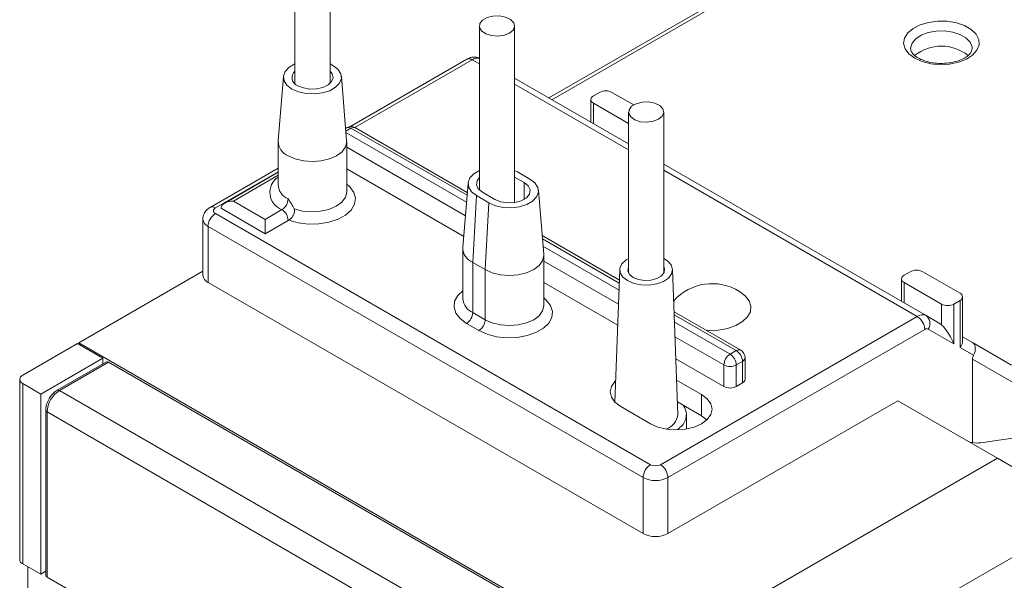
# Model space of a CAD drawing. Header units: millimetres. Extents: x 0 to 420, y 0 to 297.
# Tile 13 of 16: x 324 to 380, y 67 to 99. Entities that reach past the tile are written whole.
import ezdxf

# ---------------------------------------------------------------- set-up
doc = ezdxf.new("R2010")
doc.units = ezdxf.units.MM

msp = doc.modelspace()

# ---------------------------------------------------------------- linework, layer by layer
at = {"color": 7, "linetype": 'Continuous', "lineweight": 15}
for p, q in [((377.37, 108.035), (353.857, 94.461)), ((377.67, 108.005), (354.033, 94.359)), ((339.406, 104.62), (339.406, 95.282)), ((341.406, 95.282), (341.406, 104.62)), ((349.906, 98.558), (349.906, 89.22)), ((351.906, 88.511), (351.906, 98.558)), ((349.197, 96.67), (342.541, 92.828)), ((349.497, 96.64), (342.813, 92.782)), ((349.906, 96.404), (349.497, 96.64)), ((338.757, 95.683), (338.458, 92.017)), ((342.353, 92.017), (342.054, 95.683)), ((351.906, 95.587), (358.391, 91.843)), ((358.391, 91.505), (351.906, 95.249)), ((356.74, 94.78), (356.386, 94.576)), ((358.682, 94.067), (357.447, 94.78)), ((356.24, 94.372), (356.24, 93.085)), ((356.386, 94.167), (358.391, 93.01)), ((356.386, 94.167), (356.386, 93.001)), ((358.391, 93.66), (358.391, 84.493)), ((360.391, 84.493), (360.391, 93.66)), ((342.348, 92.764), (342.295, 92.733)), ((342.598, 92.739), (342.308, 92.572)), ((342.314, 92.494), (349.169, 88.537)), ((349.201, 88.927), (342.598, 92.739)), ((349.214, 89.088), (342.848, 92.764)), ((338.456, 91.964), (338.456, 89.514)), ((342.356, 89.106), (342.356, 91.964)), ((349.106, 87.757), (342.356, 91.654)), ((338.456, 90.469), (334.59, 88.237)), ((338.456, 90.266), (334.89, 88.208)), ((338.456, 90.231), (335.415, 88.476)), ((342.356, 90.429), (349.01, 86.588)), ((352.073, 90.25), (351.906, 90.334)), ((352.78, 89.842), (352.073, 90.25)), ((360.391, 90.689), (375.311, 82.076)), ((374.811, 82.026), (360.391, 90.351)), ((338.456, 90.062), (335.915, 88.596)), ((349.258, 89.621), (348.958, 85.955)), ((352.444, 89.648), (351.906, 89.958)), ((352.444, 88.688), (352.444, 89.648)), ((350.075, 89.097), (350.782, 88.688)), ((353.561, 85.547), (353.261, 89.213)), ((335.915, 88.596), (337.719, 87.555)), ((349.527, 85.106), (349.739, 88.903)), ((349.739, 88.903), (350.446, 88.495)), ((335.208, 88.187), (337.719, 86.738)), ((337.719, 87.555), (338.673, 88.106)), ((350.234, 84.698), (350.446, 88.495)), ((334.173, 87.555), (334.173, 84.37)), ((334.89, 87.881), (359.639, 73.594)), ((337.719, 86.738), (339.027, 87.493)), ((339.027, 87.493), (339.063, 87.514)), ((339.063, 87.514), (339.157, 87.583)), ((359.215, 72.859), (334.466, 87.146)), ((334.466, 87.146), (334.466, 83.962)), ((357.87, 84.092), (353.472, 86.63)), ((357.864, 83.926), (353.487, 86.453)), ((348.956, 85.902), (348.956, 83.044)), ((353.522, 86.024), (357.849, 83.526)), ((353.563, 82.636), (353.563, 85.494)), ((357.82, 82.727), (353.563, 85.184)), ((334.173, 84.609), (327.112, 80.533)), ((349.527, 85.106), (350.234, 84.698)), ((349.527, 82.248), (349.527, 85.106)), ((350.234, 81.84), (350.234, 84.698)), ((357.892, 84.696), (357.617, 77.145)), ((358.861, 55.999), (409.066, 84.981)), ((361.191, 76.453), (360.891, 84.696)), ((374.417, 84.575), (374.064, 84.371)), ((377.246, 83.35), (375.124, 84.575)), ((373.917, 84.166), (373.917, 82.88)), ((334.466, 83.962), (359.215, 69.675)), ((353.563, 83.959), (357.776, 81.527)), ((374.064, 83.962), (376.185, 82.738)), ((374.064, 83.962), (374.064, 82.796)), ((376.892, 82.738), (377.246, 82.942)), ((377.246, 80.266), (377.246, 82.942)), ((377.392, 80.634), (377.392, 83.146)), ((376.185, 81.561), (376.185, 82.738)), ((376.892, 82.738), (376.892, 80.47)), ((349.527, 82.248), (350.234, 81.84)), ((360.204, 73.594), (374.811, 82.026)), ((364.768, 80.109), (360.978, 82.297)), ((364.518, 80.085), (360.985, 82.124)), ((375.311, 82.076), (376.114, 81.612)), ((349.881, 81.227), (349.174, 81.636)), ((375.235, 81.291), (360.629, 72.859)), ((361, 81.707), (364.164, 79.881)), ((376.892, 80.47), (375.435, 81.311)), ((363.811, 79.268), (361.03, 80.873)), ((377.392, 80.874), (377.945, 80.555)), ((323.93, 78.696), (327.041, 80.492)), ((328.491, 79.655), (327.041, 80.492)), ((327.112, 80.533), (327.112, 80.451)), ((358.932, 62.164), (327.112, 80.533)), ((378.009, 79.825), (377.246, 80.266)), ((377.945, 80.555), (380.177, 79.266)), ((328.491, 79.655), (324.955, 77.614)), ((328.491, 79.332), (328.491, 79.655)), ((361.076, 79.622), (363.811, 78.043)), ((364.164, 79.881), (364.518, 80.085)), ((365.018, 78.452), (365.018, 79.676)), ((377.953, 74.85), (377.953, 79.608)), ((380.224, 78.296), (377.953, 79.608)), ((328.684, 79.443), (325.891, 77.831)), ((326.016, 77.818), (328.809, 79.431)), ((357.023, 63.143), (328.809, 79.431)), ((363.811, 78.043), (363.811, 79.268)), ((364.871, 79.472), (364.518, 79.268)), ((364.518, 79.268), (364.518, 78.043)), ((364.871, 78.248), (364.871, 79.472)), ((323.754, 78.451), (323.754, 68.203)), ((324.955, 77.614), (323.93, 78.206)), ((323.93, 78.206), (323.93, 67.959)), ((362.538, 77.594), (361.12, 78.413)), ((364.518, 78.043), (364.871, 78.248)), ((324.955, 77.614), (324.955, 67.367)), ((354.229, 61.531), (326.016, 77.818)), ((362.538, 76.37), (362.538, 77.594)), ((357.942, 76.9), (359.639, 75.921)), ((373.71, 77.226), (360.629, 69.675)), ((362.538, 76.37), (361.165, 77.162)), ((379.367, 73.961), (373.71, 77.226)), ((378.419, 74.845), (392.89, 76.982)), ((325.236, 76.696), (325.236, 67.305)), ((325.309, 76.594), (325.309, 67.203)), ((353.522, 60.306), (325.309, 76.594)), ((361.691, 75.627), (361.691, 76.431)), ((362.843, 76.145), (362.538, 76.37)), ((358.932, 56.04), (393.509, 76.001)), ((379.367, 73.961), (358.932, 62.164)), ((383.61, 71.511), (379.367, 73.961)), ((359.215, 69.675), (359.215, 72.859)), ((360.629, 72.859), (360.629, 69.675)), ((324.955, 67.367), (323.93, 67.959)), ((324.213, 67.795), (324.213, 65.04)), ((325.236, 67.528), (324.955, 67.367)), ((325.309, 67.203), (336.469, 60.761))]:
    msp.add_line(p, q, dxfattribs=at)
at = {"color": 7, "linetype": 'Continuous', "lineweight": 15, "flags": 128}
for points in [[(351.613, 98.15), (351.31, 98.03), (350.952, 97.982), (350.588, 98.011), (350.267, 98.114), (350.032, 98.277), (349.916, 98.479), (349.933, 98.69), (350.081, 98.885), (350.341, 99.035), (350.677, 99.12), (351.044, 99.13), (351.393, 99.063), (351.675, 98.927), (351.854, 98.742), (351.905, 98.532), (351.821, 98.325), (351.613, 98.15)], [(374.665, 96.718), (374.335, 96.964), (374.12, 97.249), (374.036, 97.557), (374.087, 97.866), (374.269, 98.159), (374.572, 98.416), (374.977, 98.622), (375.457, 98.763), (375.983, 98.831), (376.521, 98.822), (377.039, 98.735), (377.503, 98.576), (377.884, 98.356), (378.158, 98.089), (378.309, 97.79), (378.326, 97.479), (378.208, 97.175), (377.963, 96.898), (377.607, 96.665), (377.161, 96.49), (376.654, 96.384), (376.118, 96.355), (375.585, 96.404), (375.091, 96.527), (374.665, 96.718)], [(377.935, 97.272), (377.926, 97.372), (377.813, 97.64), (377.58, 97.879), (377.243, 98.074), (376.827, 98.209), (376.364, 98.274), (375.888, 98.265), (375.434, 98.181), (375.035, 98.03), (374.722, 97.823), (374.517, 97.575), (374.436, 97.303), (374.435, 97.252)], [(339.239, 94.965), (338.957, 95.182), (338.793, 95.436), (338.76, 95.706), (338.86, 95.971), (339.085, 96.209), (339.406, 96.396)], [(341.406, 96.396), (341.572, 96.312), (341.854, 96.095), (342.018, 95.841), (342.051, 95.57), (341.951, 95.305), (341.726, 95.067), (341.394, 94.876), (340.982, 94.746), (340.523, 94.688), (340.055, 94.707), (339.615, 94.802), (339.239, 94.965)], [(341.406, 95.994), (341.532, 95.832), (341.58, 95.61), (341.5, 95.392), (341.302, 95.2), (341.007, 95.055), (340.647, 94.974), (340.26, 94.965), (339.889, 95.029), (339.575, 95.159)], [(360.098, 93.252), (359.795, 93.132), (359.438, 93.083), (359.074, 93.112), (358.752, 93.216), (358.518, 93.379), (358.401, 93.58), (358.418, 93.792), (358.566, 93.986), (358.826, 94.136), (359.162, 94.222), (359.529, 94.232), (359.878, 94.164), (360.161, 94.029), (360.339, 93.843), (360.39, 93.633), (360.306, 93.427), (360.098, 93.252)], [(342.353, 92.017), (342.356, 91.964), (342.289, 91.672), (342.094, 91.401), (341.784, 91.168), (341.381, 90.989), (340.91, 90.876), (340.406, 90.838), (339.901, 90.876), (339.431, 90.989), (339.027, 91.168)], [(349.906, 90.334), (349.585, 90.147), (349.36, 89.909), (349.26, 89.644), (349.294, 89.374), (349.458, 89.12), (349.739, 88.903)], [(349.906, 89.932), (349.771, 89.752), (349.736, 89.517), (349.841, 89.29), (350.075, 89.097)], [(352.78, 89.842), (353.061, 89.625), (353.225, 89.371), (353.259, 89.1), (353.159, 88.835), (352.934, 88.597), (352.602, 88.406), (352.19, 88.276), (351.731, 88.218), (351.262, 88.237), (350.822, 88.332), (350.446, 88.495)], [(352.444, 89.648), (352.678, 89.455), (352.784, 89.227), (352.748, 88.993), (352.576, 88.779), (352.287, 88.612), (351.917, 88.513), (351.511, 88.492), (351.117, 88.553), (350.782, 88.688)], [(342.356, 89.554), (342.525, 89.407), (342.759, 89.091), (342.854, 88.752), (342.804, 88.41), (342.614, 88.085), (342.293, 87.796), (341.862, 87.56), (341.344, 87.391), (340.771, 87.299), (340.177, 87.289), (339.596, 87.363), (339.063, 87.514)], [(339.363, 88.155), (339.835, 88.029), (340.348, 87.981), (340.864, 88.012), (341.348, 88.12), (341.766, 88.299), (342.086, 88.535), (342.288, 88.811), (342.356, 89.106)], [(337.719, 87.555), (337.719, 87.467), (337.719, 87.367), (337.719, 87.259), (337.719, 87.146), (337.719, 87.034), (337.719, 86.925), (337.719, 86.826), (337.719, 86.738)], [(353.561, 85.547), (353.563, 85.494), (353.497, 85.202), (353.302, 84.931), (352.992, 84.698), (352.588, 84.519), (352.118, 84.406), (351.613, 84.368), (351.108, 84.406), (350.638, 84.519), (350.234, 84.698)], [(358.331, 84.066), (358.065, 84.273), (357.917, 84.517), (357.901, 84.775), (358.016, 85.024), (358.254, 85.243), (358.391, 85.323)], [(360.391, 85.323), (360.598, 85.192), (360.807, 84.964), (360.89, 84.71), (360.84, 84.454), (360.661, 84.217), (360.37, 84.022), (359.991, 83.884), (359.559, 83.817), (359.112, 83.827), (358.69, 83.912), (358.331, 84.066), (358.331, 84.066)], [(358.649, 84.249), (358.44, 84.422), (358.345, 84.625), (358.377, 84.835), (358.391, 84.863)], [(360.391, 84.863), (360.437, 84.731), (360.406, 84.521), (360.251, 84.33), (359.994, 84.181), (359.663, 84.092), (359.3, 84.074), (358.948, 84.129), (358.649, 84.249)], [(349.174, 81.636), (348.809, 81.904), (348.567, 82.215), (348.461, 82.55), (348.496, 82.891), (348.672, 83.216), (348.956, 83.492)], [(353.563, 83.084), (353.71, 82.959), (353.952, 82.648), (354.059, 82.313), (354.023, 81.973), (353.847, 81.647), (353.542, 81.355), (353.124, 81.114), (352.619, 80.938), (352.055, 80.836), (351.465, 80.816), (350.884, 80.877), (350.346, 81.017), (349.881, 81.227)], [(362.798, 81.247), (362.968, 81.237), (363.509, 81.256), (364.027, 81.349), (364.491, 81.511), (364.875, 81.733), (365.155, 82.001), (365.317, 82.3), (365.35, 82.612), (365.252, 82.92), (365.029, 83.206), (364.695, 83.452)], [(350.234, 81.84), (350.638, 81.661), (351.108, 81.548), (351.613, 81.51), (352.118, 81.548), (352.588, 81.661), (352.992, 81.84), (353.302, 82.073), (353.497, 82.344), (353.563, 82.636)], [(357.662, 78.372), (357.616, 78.329), (357.411, 78.044), (357.341, 77.737), (357.411, 77.431), (357.616, 77.146), (357.942, 76.9)], [(359.639, 75.921), (360.063, 75.733), (360.558, 75.614), (361.088, 75.574), (361.619, 75.614), (362.113, 75.733), (362.538, 75.921), (362.864, 76.166), (363.069, 76.451), (363.138, 76.758), (363.069, 77.064), (362.864, 77.349), (362.538, 77.594)], [(361.489, 76.975), (361.587, 76.826), (361.687, 76.511), (361.654, 76.191), (361.489, 75.886), (361.202, 75.612), (361.149, 75.575)]]:
    msp.add_lwpolyline(points, dxfattribs=at)
at = {"color": 7, "linetype": 'Continuous', "lineweight": 15}
for centre, radius, start, end in [((376.186, 95.014), 2.4, 50.8882, 129.383), ((349.321, 96.395), 0.302, 54.3826, 114.3071), ((349.811, 96.159), 0.574, 80.4417, 123.171), ((339.744, 95.628), 0.499, 132.6948, 250.1872), ((357.093, 94.097), 0.769, 62.6097, 117.3904), ((356.464, 94.372), 0.218, 110.7832, 249.2166), ((342.598, 92.331), 0.5, 60.0027, 119.9973), ((342.451, 92.535), 0.251, 54.3826, 114.3074), ((342.744, 92.535), 0.251, 65.6929, 125.6173), ((339.373, 92.015), 0.915, 179.8692, 247.7849), ((339.035, 89.089), 1.048, 123.5625, 249.8081), ((339.386, 89.579), 0.933, 183.9951, 247.3251), ((338.259, 88.753), 0.768, 302.6055, 357.3946), ((334.714, 87.962), 0.302, 54.3834, 114.2979), ((334.952, 88.044), 0.175, 110.7837, 249.2167), ((338.259, 87.458), 0.768, 2.6055, 57.3946), ((334.674, 87.605), 0.503, 185.8499, 245.6117), ((335.387, 87.104), 0.922, 122.6056, 177.3944), ((338.487, 88.422), 1.074, 300.1812, 308.6065), ((349.873, 85.953), 0.915, 179.8694, 247.7847), ((374.771, 83.892), 0.769, 62.6096, 117.3904), ((334.673, 84.42), 0.503, 185.6952, 245.625), ((374.141, 84.166), 0.218, 110.7832, 249.2168), ((363.142, 80.958), 2.938, 58.1047, 138.087), ((349.93, 83.14), 0.979, 185.6298, 245.6903), ((377.168, 83.146), 0.218, 290.7835, 69.2165), ((376.539, 83.42), 0.769, 242.6096, 297.3904), ((348.76, 82.283), 0.768, 302.6054, 357.3946), ((349.467, 81.875), 0.768, 302.6054, 357.3946), ((375.104, 81.617), 0.503, 65.6861, 125.6181), ((374.314, 81.249), 0.922, 2.6055, 57.3945), ((374.983, 81.63), 0.553, 324.815, 53.6487), ((375.353, 81.128), 0.201, 65.6853, 125.6192), ((364.664, 79.88), 0.251, 65.6929, 125.6173), ((364.518, 79.676), 0.5, 0, 60.0027), ((364.578, 79.233), 0.768, 122.6056, 177.3944), ((363.75, 79.233), 0.768, 2.6055, 57.3944), ((364.104, 79.437), 0.768, 2.6055, 57.3944), ((364.768, 79.701), 0.251, 294.3746, 354.3051), ((328.736, 79.329), 0.126, 54.383, 114.3072), ((364.164, 79.951), 0.769, 242.6097, 297.3903), ((324.023, 78.451), 0.262, 110.783, 249.217), ((364.768, 78.477), 0.251, 294.3746, 354.3051), ((364.164, 78.726), 0.769, 242.6097, 297.3903), ((326.844, 76.524), 1.537, 122.6055, 177.3946), ((325.943, 77.723), 0.12, 52.6964, 116.4189), ((325.354, 76.703), 0.119, 183.6954, 247.5528), ((360.217, 76.552), 0.979, 287.9516, 354.1673), ((377.927, 75.222), 0.373, 243.1689, 273.9759), ((360.136, 72.817), 0.922, 122.6056, 177.3944), ((359.922, 74.14), 0.615, 242.6097, 297.3902), ((359.708, 72.817), 0.922, 2.6055, 57.3945), ((359.922, 74.224), 1.537, 242.6097, 297.3903), ((359.922, 71.039), 1.537, 242.6097, 297.3903), ((324.054, 68.233), 0.302, 185.6947, 245.6263), ((325.361, 67.318), 0.126, 185.6971, 245.6249)]:
    msp.add_arc(centre, radius, start, end, dxfattribs=at)
for centre, major_axis, ratio, start_param, end_param in [((335.915, 88.187), (0.707, 0), 0.577382, 1.570796, 3.141593), ((376.114, 80.919), (-0.195, 0.728), 0.517638, 5.638156, 5.805604), ((377.645, 80.035), (0.3, 0.52), 0.700395, 4.712486, 6.283282), ((378.785, 79.377), (0.776, -0.448), 0.669348, 3.141706, 3.510494), ((378.419, 75.662), (1.103, 0.328), 0.694567, 4.081538, 4.508616)]:
    msp.add_ellipse(centre, major_axis=major_axis, ratio=ratio, start_param=start_param, end_param=end_param, dxfattribs=at)
for points, knots in [([(374.865, 96.738), (374.818, 96.767), (374.684, 96.85), (374.531, 97.001), (374.446, 97.149), (374.443, 97.225), (374.441, 97.259)], [0, 0, 0, 0, 0.15824, 0.45966, 0.762836, 1, 1, 1, 1]), ([(377.931, 97.27), (377.928, 97.224), (377.922, 97.136), (377.809, 96.963), (377.599, 96.782), (377.287, 96.619), (376.906, 96.499), (376.476, 96.431), (376.025, 96.421), (375.586, 96.473), (375.18, 96.579), (374.969, 96.685), (374.865, 96.738)], [0, 0, 0, 0, 0.104371, 0.199097, 0.301098, 0.399793, 0.498667, 0.598627, 0.699369, 0.800266, 0.900447, 1, 1, 1, 1]), ([(349.906, 96.721), (349.85, 96.744), (349.714, 96.801), (349.458, 96.789), (349.288, 96.711), (349.197, 96.67)], [0, 0, 0, 0, 0.244298, 0.591279, 1, 1, 1, 1]), ([(339.027, 88.718), (339.028, 88.717), (339.086, 88.624), (339.218, 88.442), (339.314, 88.251), (339.363, 88.155)], [0, 0, 0, 0, 0.0078083, 0.4962982, 1, 1, 1, 1]), ([(334.59, 88.237), (334.522, 88.192), (334.378, 88.095), (334.234, 87.873), (334.161, 87.676), (334.178, 87.57), (334.181, 87.554)], [0, 0, 0, 0, 0.2917724, 0.6174399, 0.9427772, 1, 1, 1, 1]), ([(339.363, 88.155), (339.374, 88.114), (339.397, 88.034), (339.373, 87.903), (339.317, 87.773), (339.24, 87.662), (339.181, 87.606), (339.157, 87.583)], [0, 0, 0, 0, 0.199159, 0.397779, 0.604845, 0.838443, 1, 1, 1, 1]), ([(376.185, 81.561), (376.207, 81.541), (376.261, 81.491), (376.372, 81.364), (376.563, 81.105), (376.744, 80.793), (376.853, 80.563), (376.892, 80.471), (376.892, 80.47)], [0, 0, 0, 0, 0.059312, 0.14486, 0.31423, 0.715074, 0.996248, 1, 1, 1, 1]), ([(377.246, 80.266), (377.247, 80.267), (377.27, 80.296), (377.327, 80.378), (377.385, 80.503), (377.386, 80.597), (377.386, 80.634)], [0, 0, 0, 0, 0.0134979, 0.2591958, 0.7119741, 1, 1, 1, 1]), ([(325.424, 77.343), (325.371, 77.238), (325.298, 77.091), (325.249, 76.874), (325.229, 76.762), (325.236, 76.697), (325.236, 76.696)], [0, 0, 0, 0, 0.49393, 0.682787, 0.991694, 1, 1, 1, 1]), ([(325.892, 77.828), (325.852, 77.804), (325.764, 77.751), (325.629, 77.626), (325.511, 77.485), (325.447, 77.381), (325.424, 77.343)], [0, 0, 0, 0, 0.218404, 0.483933, 0.814038, 1, 1, 1, 1])]:
    msp.add_open_spline(points, degree=3, knots=knots, dxfattribs=at)

doc.saveas('drawing.dxf')
